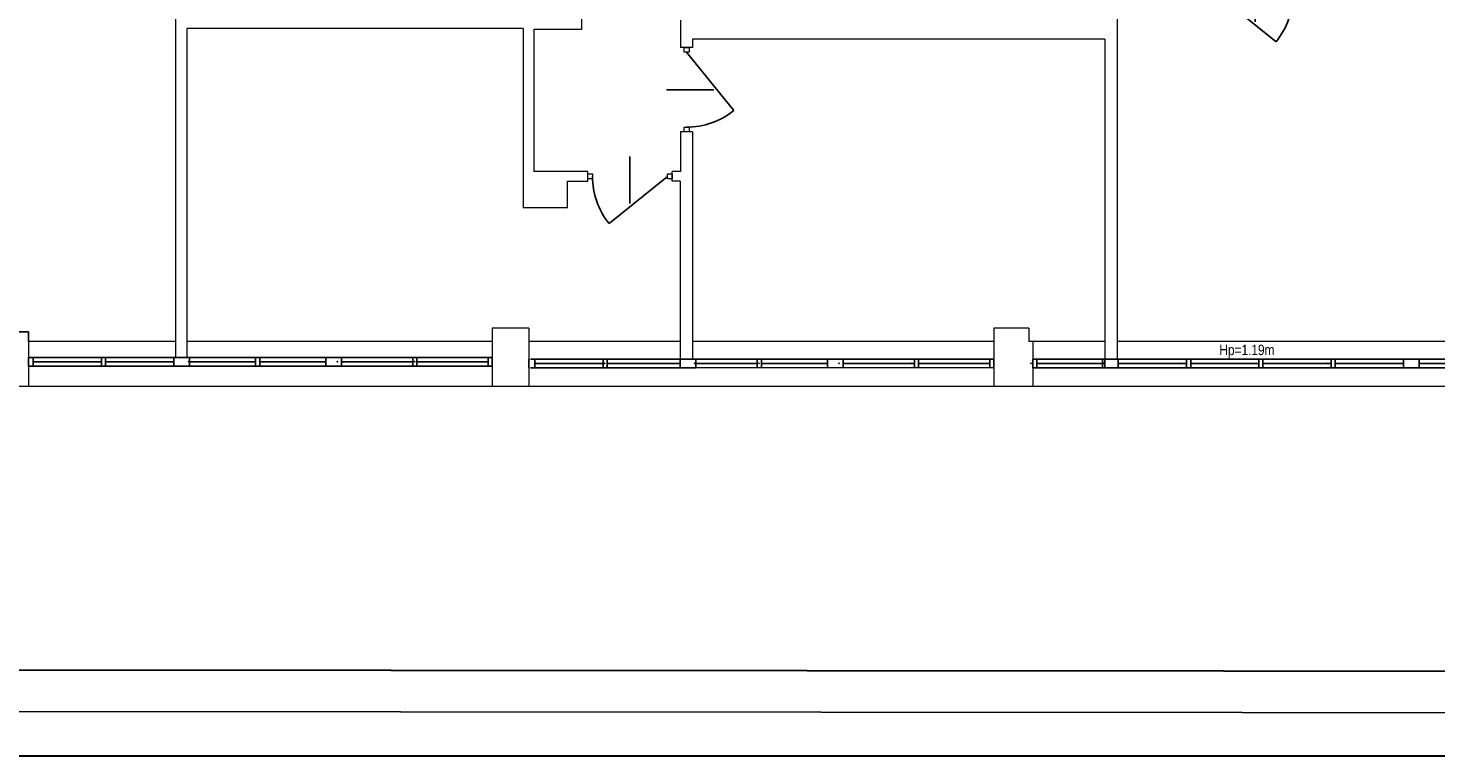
# Model space of a CAD drawing. Header units: millimetres. Extents: x 282377 to 1404227, y -783705 to 1038705.
# Tile 166 of 243: x 385642 to 387328, y 956 to 1828. Entities that reach past the tile are written whole.
import ezdxf

# ---------------------------------------------------------------- set-up
doc = ezdxf.new("R2010")
doc.units = ezdxf.units.MM
doc.layers.add('BA_txs', color=2, linetype='Continuous', lineweight=18)
doc.layers.add('WYPOSAŻENIE GARAŻU', color=253, linetype='Continuous', lineweight=5)
doc.styles.add('BIKTS', font='bikromsw.shx', dxfattribs={"width": 0.85})

# ---------------------------------------------------------------- blocks, each defined once
blk = doc.blocks.new('jamb')
blk.add_lwpolyline([(-0.5, -0.5), (-0.5, 0.5), (0.5, 0.5), (0.5, -0.5)], close=True)
blk = doc.blocks.new('A$C78652c8a')
at = {"extrusion": (0, 0, -1)}
blk.add_line((45, 24), (45, 80.5), dxfattribs=at)
at = {"color": 0, "extrusion": (0, 0, -1)}
blk.add_line((0, 56.6), (70, 0), dxfattribs=at)
blk.add_arc((0, 56.6), 90, 180, 218.9662, dxfattribs=at)

msp = doc.modelspace()

# ---------------------------------------------------------------- linework, layer by layer
at = {"lineweight": 20}
for p, q in [((386305, 1864.4), (386305, 1826.4)), ((386946.5, 1861.9), (386946.5, 1431.4)), ((385818.5, 1840.4), (385818.5, 1452.9)), ((386235, 1827.9), (385832, 1827.9)), ((385832, 1827.9), (385832, 1433.4)), ((386235, 1827.9), (386235, 1612.9)), ((386305, 1826.4), (386248, 1826.4)), ((386248, 1826.4), (386248, 1656.4)), ((386423.5, 1837.9), (386423.5, 1804.9)), ((386438, 1804.9), (386423.5, 1804.9)), ((386932, 1814.9), (386438, 1814.9)), ((386438, 1814.9), (386438, 1804.9)), ((386932, 1814.9), (386932, 1431.4)), ((386438, 1703.9), (386423.5, 1703.9)), ((386423.5, 1703.9), (386423.5, 1656.4)), ((386438, 1703.9), (386438, 1431.4)), ((386312.5, 1656.4), (386248, 1656.4)), ((386312.5, 1644.9), (386312.5, 1656.4)), ((386423.5, 1656.4), (386413.5, 1656.4)), ((386413.5, 1644.9), (386413.5, 1656.4)), ((386288, 1612.9), (386288, 1644.9)), ((386288, 1644.9), (386312.5, 1644.9)), ((386423, 1644.9), (386413.5, 1644.9)), ((386423, 1644.9), (386423, 1431.4)), ((386288, 1612.9), (386235, 1612.9)), ((386242, 1468.9), (386198, 1468.9)), ((386198, 1468.9), (386198, 1398.9)), ((386242, 1468.9), (386242, 1398.9)), ((386841, 1468.9), (386799, 1468.9)), ((386799, 1468.9), (386799, 1398.9)), ((386841, 1468.9), (386841, 1452.9)), ((385818.5, 1452.9), (385642.5, 1452.9)), ((385642.5, 1452.9), (385642.5, 1398.9)), ((385818.5, 1452.9), (385818.5, 1433.4)), ((386198, 1452.9), (385832, 1452.9)), ((386423, 1452.9), (386242, 1452.9)), ((386799, 1452.9), (386438, 1452.9)), ((386932, 1452.9), (386841, 1452.9)), ((386845.5, 1452.9), (386845.5, 1398.9)), ((387397.5, 1452.9), (386946.5, 1452.9)), ((386335.8, 1421.4), (386330.8, 1421.4)), ((386799, 1421.4), (386442, 1421.4)), ((386621, 1421.4), (386616, 1421.4)), ((388071.6, 1398.9), (385574.5, 1398.9))]:
    msp.add_line(p, q, dxfattribs=at)
for p, q in [((385628.5, 1464.4), (385642.5, 1464.4)), ((385642.5, 1452.9), (385642.5, 1464.4)), ((385642.5, 1433.4), (385642.5, 1423.4)), ((385642.5, 1433.4), (385818.5, 1433.4)), ((385642.5, 1423.4), (385818.5, 1423.4)), ((385648, 1433.4), (385648, 1423.4)), ((385648, 1428.4), (385729.8, 1428.4)), ((385729.8, 1433.4), (385729.8, 1423.4)), ((385734.8, 1433.4), (385734.8, 1423.4)), ((385734.8, 1428.4), (385816.5, 1428.4)), ((385816.5, 1433.4), (385816.5, 1423.4)), ((385818.5, 1433.4), (386198, 1433.4)), ((386198, 1423.4), (385818.5, 1423.4)), ((385835.5, 1433.4), (385835.5, 1423.4)), ((385835.5, 1428.4), (385914.5, 1428.4)), ((385914.5, 1433.4), (385914.5, 1423.4)), ((385919.5, 1433.4), (385919.5, 1423.4)), ((385919.5, 1428.4), (385998.5, 1428.4)), ((385998.5, 1433.4), (385998.5, 1423.4)), ((386017.5, 1433.4), (386017.5, 1423.4)), ((386017.5, 1428.4), (386102.8, 1428.4)), ((386102.8, 1433.4), (386102.8, 1423.4)), ((386107.8, 1433.4), (386107.8, 1423.4)), ((386107.8, 1428.4), (386193, 1428.4)), ((386193, 1433.4), (386193, 1423.4)), ((386198, 1433.4), (386198, 1423.4)), ((386242, 1431.4), (386242, 1421.4)), ((386244, 1431.4), (386442, 1431.4)), ((386244, 1421.4), (386442, 1421.4)), ((386249, 1431.4), (386249, 1421.4)), ((386249, 1426.4), (386330.8, 1426.4)), ((386330.8, 1431.4), (386330.8, 1421.4)), ((386335.8, 1431.4), (386335.8, 1421.4)), ((386335.8, 1426.4), (386423, 1426.4)), ((386423, 1431.4), (386423, 1421.4)), ((386423, 1431.4), (386423, 1421.4)), ((386442, 1431.4), (386621, 1431.4)), ((386442, 1431.4), (386442, 1421.4)), ((386442, 1431.4), (386442, 1421.4)), ((386442, 1426.4), (386515.5, 1426.4)), ((386512.2, 1426.4), (386515.5, 1426.4)), ((386515.5, 1431.4), (386515.5, 1421.4)), ((386520.5, 1431.4), (386520.5, 1421.4)), ((386520.5, 1426.4), (386599.5, 1426.4)), ((386599.5, 1431.4), (386599.5, 1421.4)), ((386616, 1431.4), (386799, 1431.4)), ((386618.5, 1431.4), (386618.5, 1421.4)), ((386618.5, 1426.4), (386703.8, 1426.4)), ((386695.2, 1426.4), (386703.8, 1426.4)), ((386703.8, 1431.4), (386703.8, 1421.4)), ((386708.8, 1431.4), (386708.8, 1421.4)), ((386708.8, 1426.4), (386794, 1426.4)), ((386794, 1431.4), (386794, 1421.4)), ((386799, 1431.4), (386799, 1421.4)), ((386946.5, 1431.4), (386845.5, 1431.4)), ((386845.5, 1431.4), (386845.5, 1421.4)), ((386946.5, 1421.4), (386845.5, 1421.4)), ((386850.5, 1431.4), (386850.5, 1421.4)), ((386850.5, 1426.4), (386929, 1426.4)), ((386929, 1431.4), (386929, 1421.4)), ((386932, 1431.4), (386932, 1421.4)), ((387397.5, 1431.4), (386946.5, 1431.4)), ((387397.5, 1421.4), (386946.5, 1421.4)), ((386948, 1431.4), (386948, 1421.4)), ((386948, 1426.4), (387029.7, 1426.4)), ((387029.7, 1431.4), (387029.7, 1421.4)), ((387034.7, 1431.4), (387034.7, 1421.4)), ((387034.7, 1426.4), (387116.3, 1426.4)), ((387110.7, 1426.4), (387116.3, 1426.4)), ((387116.3, 1431.4), (387116.3, 1421.4)), ((387121.3, 1431.4), (387121.3, 1421.4)), ((387121.3, 1426.4), (387202.9, 1426.4)), ((387193.2, 1426.4), (387202.9, 1426.4)), ((387202.9, 1431.4), (387202.9, 1421.4)), ((387207.9, 1431.4), (387207.9, 1421.4)), ((387207.9, 1426.4), (387289.5, 1426.4)), ((387301.5, 1431.4), (387289, 1431.4)), ((387301.5, 1421.4), (387289, 1421.4)), ((387289.5, 1431.4), (387289.5, 1421.4)), ((387308.5, 1431.4), (387308.5, 1421.4)), ((387395.5, 1426.4), (387308.5, 1426.4))]:
    msp.add_line(p, q)
at = {"linetype": 'Continuous', "lineweight": 25}
msp.add_lwpolyline([(389617.5, 1006.4), (389617.5, 4409.9), (385079.1, 4413.2), (385079.1, 1009.7)], close=True, dxfattribs=at)
for p in [(385735.4, 1428.4), (385816, 1428.4), (385834.5, 1428.4), (385919.5, 1428.4), (386012.4, 1428.4), (386105.2, 1428.4), (386105.2, 1428.4), (386332.5, 1426.4), (386332.5, 1426.4), (386440.5, 1426.4), (386517.6, 1426.4), (386517.6, 1426.4), (386613.5, 1426.4), (386700.6, 1426.4), (386700.6, 1426.4), (386843.5, 1426.4), (386930.4, 1426.4), (387023.2, 1426.4), (387116.3, 1426.4), (387116.3, 1426.4), (387198.5, 1426.4), (387198.5, 1426.4)]:
    msp.add_point(p)
at = {"layer": 'Defpoints', "color": 2, "linetype": 'Continuous', "lineweight": 30, "flags": 128}
for points in [[(389667.5, 956.4), (389667.5, 4459.9), (384779.8, 4459.9), (384779.8, 956.4)], [(389567.5, 1056.4), (389567.5, 4359.9), (385079.1, 4363.2), (385079.1, 1059.7)]]:
    msp.add_lwpolyline(points, close=True, dxfattribs=at)

# ---------------------------------------------------------------- block references
at = {"color": 5, "lineweight": 20}
msp.add_blockref('A$C78652c8a', (387067, 1811.8), dxfattribs=at)
at = {"color": 5, "lineweight": 20, "xscale": -1, "rotation": 89.99999999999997}
msp.add_blockref('A$C78652c8a', (386487.4, 1799.4), dxfattribs=at)
at = {"color": 5, "lineweight": 20, "xscale": -1}
msp.add_blockref('A$C78652c8a', (386408, 1594), dxfattribs=at)
at = {"layer": 'WYPOSAŻENIE GARAŻU', "color": 240, "true_color": 0xed1f24, "xscale": 5.5, "yscale": 5.999999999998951, "zscale": 5.5, "rotation": 270}
for p in [(386430.8, 1802.1), (386430.8, 1706.6)]:
    msp.add_blockref('jamb', p, dxfattribs=at)
at = {"layer": 'WYPOSAŻENIE GARAŻU', "color": 240, "true_color": 0xed1f24, "xscale": 5.5, "yscale": 5.999999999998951, "zscale": 5.5}
for p in [(386315.3, 1650.6), (386410.8, 1650.6)]:
    msp.add_blockref('jamb', p, dxfattribs=at)

# ---------------------------------------------------------------- texts
at = {"layer": 'BA_txs', "color": 18, "true_color": 0x000000, "style": 'BIKTS', "width": 0.85}
msp.add_text('Hp=1.19m', height=12.5, dxfattribs=at).set_placement((387069.1, 1436.4))

doc.saveas('drawing.dxf')
